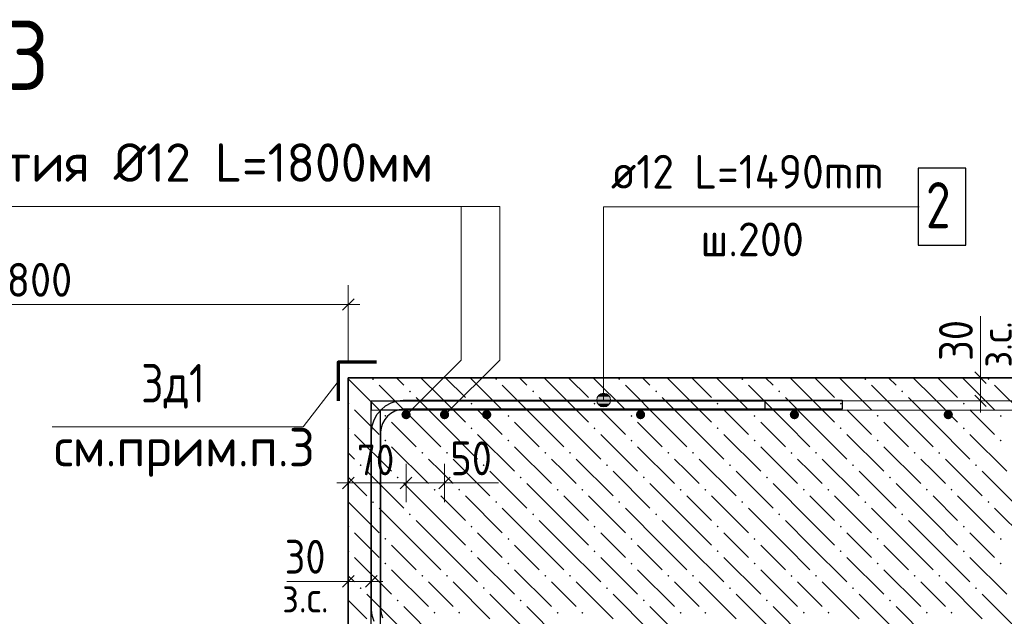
# Model space of a CAD drawing. Header units: millimetres. Extents: x 0 to 59052, y 0 to 35640.
# Tile 19 of 25: x 17329 to 25010, y 18944 to 23601. Entities that reach past the tile are written whole.
import ezdxf

# ---------------------------------------------------------------- set-up
doc = ezdxf.new("R2010")
doc.units = ezdxf.units.MM
for name, color, linetype, lineweight in [('Standard', 7, 'Continuous', 25), ('ЖБ Плита Фундамента верхний уровень', 7, 'Continuous', 35), ('Заголовок чертежа', 7, 'Continuous', 25), ('Общий01', 7, 'Continuous', 13), ('Позиционная метка номер позиции', 7, 'Continuous', 13), ('Размерная выноска', 7, 'Continuous', 13)]:
    doc.layers.add(name, color=color, linetype=linetype, lineweight=lineweight)
for name, color, linetype, lineweight, true_color in [('Обрамление Г-обр.', 7, 'Continuous', 25, 0x5f1e0f), ('Обрамление П-обр. равн.', 7, 'Continuous', 25, 0x5f1e0f), ('Фоновоя арматура Х1', 7, 'Continuous', 18, 0x656565)]:
    doc.layers.add(name, color=color, linetype=linetype, lineweight=lineweight, true_color=true_color)
doc.styles.add('ISOCPEUR', font='txt')

msp = doc.modelspace()

# ---------------------------------------------------------------- hatches: boundary and pattern name
at = {"layer": 'ЖБ Плита Фундамента верхний уровень', "linetype": 'Continuous', "lineweight": 18, "transparency": 33554687}
for points in [[(20077.8, 20795.8), (20085.6, 20803.6), (20093.4, 20795.8), (20085.6, 20788)], [(21037.8, 20795.8), (21045.6, 20803.6), (21053.4, 20795.8), (21045.6, 20788)], [(21997.8, 20795.8), (22005.6, 20803.6), (22013.4, 20795.8), (22005.6, 20788)], [(22957.8, 20795.8), (22965.6, 20803.6), (22973.4, 20795.8), (22965.6, 20788)], [(23917.8, 20795.8), (23925.6, 20803.6), (23933.4, 20795.8), (23925.6, 20788)], [(24877.8, 20795.8), (24885.6, 20803.6), (24893.4, 20795.8), (24885.6, 20788)], [(20365.8, 20699.8), (20373.6, 20707.6), (20381.4, 20699.8), (20373.6, 20692)], [(21325.8, 20699.8), (21333.6, 20707.6), (21341.4, 20699.8), (21333.6, 20692)], [(22285.8, 20699.8), (22293.6, 20707.6), (22301.4, 20699.8), (22293.6, 20692)], [(23245.8, 20699.8), (23253.6, 20707.6), (23261.4, 20699.8), (23253.6, 20692)], [(24205.8, 20699.8), (24213.6, 20707.6), (24221.4, 20699.8), (24213.6, 20692)], [(19892.3, 20610.2), (19893.6, 20611.6), (19901.4, 20603.8), (19893.6, 20596), (19892.3, 20597.3)], [(20845.8, 20603.8), (20853.6, 20611.6), (20861.4, 20603.8), (20853.6, 20596)], [(21805.8, 20603.8), (21813.6, 20611.6), (21821.4, 20603.8), (21813.6, 20596)], [(22765.8, 20603.8), (22773.6, 20611.6), (22781.4, 20603.8), (22773.6, 20596)], [(23725.8, 20603.8), (23733.6, 20611.6), (23741.4, 20603.8), (23733.6, 20596)], [(24685.8, 20603.8), (24693.6, 20611.6), (24701.4, 20603.8), (24693.6, 20596)], [(20173.8, 20507.8), (20181.6, 20515.6), (20189.4, 20507.8), (20181.6, 20500)], [(21133.8, 20507.8), (21141.6, 20515.6), (21149.4, 20507.8), (21141.6, 20500)], [(22093.8, 20507.8), (22101.6, 20515.6), (22109.4, 20507.8), (22101.6, 20500)], [(23053.8, 20507.8), (23061.6, 20515.6), (23069.4, 20507.8), (23061.6, 20500)], [(24013.8, 20507.8), (24021.6, 20515.6), (24029.4, 20507.8), (24021.6, 20500)], [(24973.8, 20507.8), (24981.6, 20515.6), (24989.4, 20507.8), (24981.6, 20500)], [(19892.3, 20418.2), (19893.6, 20419.6), (19901.4, 20411.8), (19893.6, 20404), (19892.3, 20405.3)], [(20845.8, 20411.8), (20853.6, 20419.6), (20861.4, 20411.8), (20853.6, 20404)], [(21805.8, 20411.8), (21813.6, 20419.6), (21821.4, 20411.8), (21813.6, 20404)], [(22765.8, 20411.8), (22773.6, 20419.6), (22781.4, 20411.8), (22773.6, 20404)], [(23725.8, 20411.8), (23733.6, 20419.6), (23741.4, 20411.8), (23733.6, 20404)], [(24685.8, 20411.8), (24693.6, 20419.6), (24701.4, 20411.8), (24693.6, 20404)], [(20173.8, 20315.8), (20181.6, 20323.6), (20189.4, 20315.8), (20181.6, 20308)], [(21133.8, 20315.8), (21141.6, 20323.6), (21149.4, 20315.8), (21141.6, 20308)], [(22093.8, 20315.8), (22101.6, 20323.6), (22109.4, 20315.8), (22101.6, 20308)], [(23053.8, 20315.8), (23061.6, 20323.6), (23069.4, 20315.8), (23061.6, 20308)], [(24013.8, 20315.8), (24021.6, 20323.6), (24029.4, 20315.8), (24021.6, 20308)], [(24973.8, 20315.8), (24981.6, 20323.6), (24989.4, 20315.8), (24981.6, 20308)], [(20461.8, 20219.8), (20469.6, 20227.6), (20477.4, 20219.8), (20469.6, 20212)], [(20653.8, 20219.8), (20661.6, 20227.6), (20669.4, 20219.8), (20661.6, 20212)], [(21421.8, 20219.8), (21429.6, 20227.6), (21437.4, 20219.8), (21429.6, 20212)], [(21613.8, 20219.8), (21621.6, 20227.6), (21629.4, 20219.8), (21621.6, 20212)], [(22381.8, 20219.8), (22389.6, 20227.6), (22397.4, 20219.8), (22389.6, 20212)], [(22573.8, 20219.8), (22581.6, 20227.6), (22589.4, 20219.8), (22581.6, 20212)], [(23341.8, 20219.8), (23349.6, 20227.6), (23357.4, 20219.8), (23349.6, 20212)], [(23533.8, 20219.8), (23541.6, 20227.6), (23549.4, 20219.8), (23541.6, 20212)], [(24301.8, 20219.8), (24309.6, 20227.6), (24317.4, 20219.8), (24309.6, 20212)], [(24493.8, 20219.8), (24501.6, 20227.6), (24509.4, 20219.8), (24501.6, 20212)], [(19981.8, 20123.8), (19989.6, 20131.6), (19997.4, 20123.8), (19989.6, 20116)], [(20941.8, 20123.8), (20949.6, 20131.6), (20957.4, 20123.8), (20949.6, 20116)], [(21901.8, 20123.8), (21909.6, 20131.6), (21917.4, 20123.8), (21909.6, 20116)], [(22861.8, 20123.8), (22869.6, 20131.6), (22877.4, 20123.8), (22869.6, 20116)], [(23821.8, 20123.8), (23829.6, 20131.6), (23837.4, 20123.8), (23829.6, 20116)], [(24781.8, 20123.8), (24789.6, 20131.6), (24797.4, 20123.8), (24789.6, 20116)], [(20269.8, 20027.8), (20277.6, 20035.6), (20285.4, 20027.8), (20277.6, 20020)], [(21229.8, 20027.8), (21237.6, 20035.6), (21245.4, 20027.8), (21237.6, 20020)], [(22189.8, 20027.8), (22197.6, 20035.6), (22205.4, 20027.8), (22197.6, 20020)], [(23149.8, 20027.8), (23157.6, 20035.6), (23165.4, 20027.8), (23157.6, 20020)], [(24109.8, 20027.8), (24117.6, 20035.6), (24125.4, 20027.8), (24117.6, 20020)], [(20557.8, 19931.8), (20565.6, 19939.6), (20573.4, 19931.8), (20565.6, 19924)], [(20749.8, 19931.8), (20757.6, 19939.6), (20765.4, 19931.8), (20757.6, 19924)], [(21517.8, 19931.8), (21525.6, 19939.6), (21533.4, 19931.8), (21525.6, 19924)], [(21709.8, 19931.8), (21717.6, 19939.6), (21725.4, 19931.8), (21717.6, 19924)], [(22477.8, 19931.8), (22485.6, 19939.6), (22493.4, 19931.8), (22485.6, 19924)], [(22669.8, 19931.8), (22677.6, 19939.6), (22685.4, 19931.8), (22677.6, 19924)], [(23437.8, 19931.8), (23445.6, 19939.6), (23453.4, 19931.8), (23445.6, 19924)], [(23629.8, 19931.8), (23637.6, 19939.6), (23645.4, 19931.8), (23637.6, 19924)], [(24397.8, 19931.8), (24405.6, 19939.6), (24413.4, 19931.8), (24405.6, 19924)], [(24589.8, 19931.8), (24597.6, 19939.6), (24605.4, 19931.8), (24597.6, 19924)], [(20077.8, 19835.8), (20085.6, 19843.6), (20093.4, 19835.8), (20085.6, 19828)], [(21037.8, 19835.8), (21045.6, 19843.6), (21053.4, 19835.8), (21045.6, 19828)], [(21997.8, 19835.8), (22005.6, 19843.6), (22013.4, 19835.8), (22005.6, 19828)], [(22957.8, 19835.8), (22965.6, 19843.6), (22973.4, 19835.8), (22965.6, 19828)], [(23917.8, 19835.8), (23925.6, 19843.6), (23933.4, 19835.8), (23925.6, 19828)], [(24877.8, 19835.8), (24885.6, 19843.6), (24893.4, 19835.8), (24885.6, 19828)], [(20365.8, 19739.8), (20373.6, 19747.6), (20381.4, 19739.8), (20373.6, 19732)], [(21325.8, 19739.8), (21333.6, 19747.6), (21341.4, 19739.8), (21333.6, 19732)], [(22285.8, 19739.8), (22293.6, 19747.6), (22301.4, 19739.8), (22293.6, 19732)], [(23245.8, 19739.8), (23253.6, 19747.6), (23261.4, 19739.8), (23253.6, 19732)], [(24205.8, 19739.8), (24213.6, 19747.6), (24221.4, 19739.8), (24213.6, 19732)], [(19892.3, 19650.2), (19893.6, 19651.6), (19901.4, 19643.8), (19893.6, 19636), (19892.3, 19637.3)], [(20845.8, 19643.8), (20853.6, 19651.6), (20861.4, 19643.8), (20853.6, 19636)], [(21805.8, 19643.8), (21813.6, 19651.6), (21821.4, 19643.8), (21813.6, 19636)], [(22765.8, 19643.8), (22773.6, 19651.6), (22781.4, 19643.8), (22773.6, 19636)], [(23725.8, 19643.8), (23733.6, 19651.6), (23741.4, 19643.8), (23733.6, 19636)], [(24685.8, 19643.8), (24693.6, 19651.6), (24701.4, 19643.8), (24693.6, 19636)], [(20173.8, 19547.8), (20181.6, 19555.6), (20189.4, 19547.8), (20181.6, 19540)], [(21133.8, 19547.8), (21141.6, 19555.6), (21149.4, 19547.8), (21141.6, 19540)], [(22093.8, 19547.8), (22101.6, 19555.6), (22109.4, 19547.8), (22101.6, 19540)], [(23053.8, 19547.8), (23061.6, 19555.6), (23069.4, 19547.8), (23061.6, 19540)], [(24013.8, 19547.8), (24021.6, 19555.6), (24029.4, 19547.8), (24021.6, 19540)], [(24973.8, 19547.8), (24981.6, 19555.6), (24989.4, 19547.8), (24981.6, 19540)], [(19892.3, 19458.2), (19893.6, 19459.6), (19901.4, 19451.8), (19893.6, 19444), (19892.3, 19445.3)], [(20845.8, 19451.8), (20853.6, 19459.6), (20861.4, 19451.8), (20853.6, 19444)], [(21805.8, 19451.8), (21813.6, 19459.6), (21821.4, 19451.8), (21813.6, 19444)], [(22765.8, 19451.8), (22773.6, 19459.6), (22781.4, 19451.8), (22773.6, 19444)], [(23725.8, 19451.8), (23733.6, 19459.6), (23741.4, 19451.8), (23733.6, 19444)], [(24685.8, 19451.8), (24693.6, 19459.6), (24701.4, 19451.8), (24693.6, 19444)], [(20173.8, 19355.8), (20181.6, 19363.6), (20189.4, 19355.8), (20181.6, 19348)], [(21133.8, 19355.8), (21141.6, 19363.6), (21149.4, 19355.8), (21141.6, 19348)], [(22093.8, 19355.8), (22101.6, 19363.6), (22109.4, 19355.8), (22101.6, 19348)], [(23053.8, 19355.8), (23061.6, 19363.6), (23069.4, 19355.8), (23061.6, 19348)], [(24013.8, 19355.8), (24021.6, 19363.6), (24029.4, 19355.8), (24021.6, 19348)], [(24973.8, 19355.8), (24981.6, 19363.6), (24989.4, 19355.8), (24981.6, 19348)], [(20461.8, 19259.8), (20469.6, 19267.6), (20477.4, 19259.8), (20469.6, 19252)], [(20653.8, 19259.8), (20661.6, 19267.6), (20669.4, 19259.8), (20661.6, 19252)], [(21421.8, 19259.8), (21429.6, 19267.6), (21437.4, 19259.8), (21429.6, 19252)], [(21613.8, 19259.8), (21621.6, 19267.6), (21629.4, 19259.8), (21621.6, 19252)], [(22381.8, 19259.8), (22389.6, 19267.6), (22397.4, 19259.8), (22389.6, 19252)], [(22573.8, 19259.8), (22581.6, 19267.6), (22589.4, 19259.8), (22581.6, 19252)], [(23341.8, 19259.8), (23349.6, 19267.6), (23357.4, 19259.8), (23349.6, 19252)], [(23533.8, 19259.8), (23541.6, 19267.6), (23549.4, 19259.8), (23541.6, 19252)], [(24301.8, 19259.8), (24309.6, 19267.6), (24317.4, 19259.8), (24309.6, 19252)], [(24493.8, 19259.8), (24501.6, 19267.6), (24509.4, 19259.8), (24501.6, 19252)], [(19981.8, 19163.8), (19989.6, 19171.6), (19997.4, 19163.8), (19989.6, 19156)], [(20941.8, 19163.8), (20949.6, 19171.6), (20957.4, 19163.8), (20949.6, 19156)], [(21901.8, 19163.8), (21909.6, 19171.6), (21917.4, 19163.8), (21909.6, 19156)], [(22861.8, 19163.8), (22869.6, 19171.6), (22877.4, 19163.8), (22869.6, 19156)], [(23821.8, 19163.8), (23829.6, 19171.6), (23837.4, 19163.8), (23829.6, 19156)], [(24781.8, 19163.8), (24789.6, 19171.6), (24797.4, 19163.8), (24789.6, 19156)], [(20269.8, 19067.8), (20277.6, 19075.6), (20285.4, 19067.8), (20277.6, 19060)], [(21229.8, 19067.8), (21237.6, 19075.6), (21245.4, 19067.8), (21237.6, 19060)], [(22189.8, 19067.8), (22197.6, 19075.6), (22205.4, 19067.8), (22197.6, 19060)], [(23149.8, 19067.8), (23157.6, 19075.6), (23165.4, 19067.8), (23157.6, 19060)], [(24109.8, 19067.8), (24117.6, 19075.6), (24125.4, 19067.8), (24117.6, 19060)], [(20557.8, 18971.8), (20565.6, 18979.6), (20573.4, 18971.8), (20565.6, 18964)], [(20749.8, 18971.8), (20757.6, 18979.6), (20765.4, 18971.8), (20757.6, 18964)], [(21517.8, 18971.8), (21525.6, 18979.6), (21533.4, 18971.8), (21525.6, 18964)], [(21709.8, 18971.8), (21717.6, 18979.6), (21725.4, 18971.8), (21717.6, 18964)], [(22477.8, 18971.8), (22485.6, 18979.6), (22493.4, 18971.8), (22485.6, 18964)], [(22669.8, 18971.8), (22677.6, 18979.6), (22685.4, 18971.8), (22677.6, 18964)], [(23437.8, 18971.8), (23445.6, 18979.6), (23453.4, 18971.8), (23445.6, 18964)], [(23629.8, 18971.8), (23637.6, 18979.6), (23645.4, 18971.8), (23637.6, 18964)], [(24397.8, 18971.8), (24405.6, 18979.6), (24413.4, 18971.8), (24405.6, 18964)], [(24589.8, 18971.8), (24597.6, 18979.6), (24605.4, 18971.8), (24597.6, 18964)]]:
    msp.add_hatch(color=7, dxfattribs=at).paths.add_polyline_path(points, flags=16)
at = {"layer": 'Позиционная метка номер позиции', "linetype": 'Continuous', "lineweight": 13, "transparency": 33554687}
for points in [[(21837.8, 20659), (21930.7, 20659), (21911.3, 20678.5)], [(21837.8, 20659), (21911.3, 20678.5), (21857.3, 20678.5)], [(21857.3, 20678.5), (21911.3, 20678.5), (21884.3, 20686)], [(21830.3, 20632), (21938.3, 20632), (21930.7, 20659)], [(21830.3, 20632), (21930.7, 20659), (21837.8, 20659)], [(21837.8, 20605), (21938.3, 20632), (21830.3, 20632)], [(21837.8, 20605), (21930.7, 20605), (21938.3, 20632)], [(21857.3, 20585.6), (21930.7, 20605), (21837.8, 20605)], [(21857.3, 20585.6), (21911.3, 20585.6), (21930.7, 20605)], [(21911.3, 20585.6), (21857.3, 20585.6), (21884.3, 20578)]]:
    msp.add_hatch(color=7, dxfattribs=at).paths.add_polyline_path(points)
at = {"layer": 'Фоновоя арматура Х1', "linetype": 'Continuous', "lineweight": 18, "transparency": 33554687}
for points in [[(20379.1, 20518), (20376.4, 20531.8), (20368.6, 20543.5), (20356.9, 20551.3), (20343.1, 20554), (20329.3, 20551.3), (20317.7, 20543.5), (20309.9, 20531.8), (20307.1, 20518), (20309.9, 20504.2), (20317.7, 20492.6), (20329.3, 20484.8), (20343.1, 20482), (20356.9, 20484.8), (20368.6, 20492.6), (20376.4, 20504.2)], [(20379.1, 20518), (20376.4, 20531.8), (20368.6, 20543.5), (20356.9, 20551.3), (20343.1, 20554), (20329.3, 20551.3), (20317.7, 20543.5), (20309.9, 20531.8), (20307.1, 20518), (20309.9, 20504.2), (20317.7, 20492.6), (20329.3, 20484.8), (20343.1, 20482), (20356.9, 20484.8), (20368.6, 20492.6), (20376.4, 20504.2)], [(20679.1, 20518), (20676.4, 20531.8), (20668.6, 20543.5), (20656.9, 20551.3), (20643.1, 20554), (20629.3, 20551.3), (20617.7, 20543.5), (20609.8, 20531.8), (20607.1, 20518), (20609.8, 20504.2), (20617.7, 20492.6), (20629.3, 20484.8), (20643.1, 20482), (20656.9, 20484.8), (20668.6, 20492.6), (20676.4, 20504.2)], [(20679.1, 20518), (20676.4, 20531.8), (20668.6, 20543.5), (20656.9, 20551.3), (20643.1, 20554), (20629.3, 20551.3), (20617.7, 20543.5), (20609.8, 20531.8), (20607.1, 20518), (20609.8, 20504.2), (20617.7, 20492.6), (20629.3, 20484.8), (20643.1, 20482), (20656.9, 20484.8), (20668.6, 20492.6), (20676.4, 20504.2)], [(21008.3, 20518), (21005.5, 20531.8), (20997.7, 20543.5), (20986.1, 20551.3), (20972.3, 20554), (20958.5, 20551.3), (20946.8, 20543.5), (20939, 20531.8), (20936.3, 20518), (20939, 20504.2), (20946.8, 20492.6), (20958.5, 20484.8), (20972.3, 20482), (20986.1, 20484.8), (20997.7, 20492.6), (21005.5, 20504.2)], [(21008.3, 20518), (21005.5, 20531.8), (20997.7, 20543.5), (20986.1, 20551.3), (20972.3, 20554), (20958.5, 20551.3), (20946.8, 20543.5), (20939, 20531.8), (20936.3, 20518), (20939, 20504.2), (20946.8, 20492.6), (20958.5, 20484.8), (20972.3, 20482), (20986.1, 20484.8), (20997.7, 20492.6), (21005.5, 20504.2)], [(22208.3, 20518), (22205.5, 20531.8), (22197.7, 20543.5), (22186.1, 20551.3), (22172.3, 20554), (22158.5, 20551.3), (22146.8, 20543.5), (22139, 20531.8), (22136.3, 20518), (22139, 20504.2), (22146.8, 20492.6), (22158.5, 20484.8), (22172.3, 20482), (22186.1, 20484.8), (22197.7, 20492.6), (22205.5, 20504.2)], [(22208.3, 20518), (22205.5, 20531.8), (22197.7, 20543.5), (22186.1, 20551.3), (22172.3, 20554), (22158.5, 20551.3), (22146.8, 20543.5), (22139, 20531.8), (22136.3, 20518), (22139, 20504.2), (22146.8, 20492.6), (22158.5, 20484.8), (22172.3, 20482), (22186.1, 20484.8), (22197.7, 20492.6), (22205.5, 20504.2)], [(23408.3, 20518), (23405.5, 20531.8), (23397.7, 20543.5), (23386.1, 20551.3), (23372.3, 20554), (23358.5, 20551.3), (23346.8, 20543.5), (23339, 20531.8), (23336.3, 20518), (23339, 20504.2), (23346.8, 20492.6), (23358.5, 20484.8), (23372.3, 20482), (23386.1, 20484.8), (23397.7, 20492.6), (23405.5, 20504.2)], [(23408.3, 20518), (23405.5, 20531.8), (23397.7, 20543.5), (23386.1, 20551.3), (23372.3, 20554), (23358.5, 20551.3), (23346.8, 20543.5), (23339, 20531.8), (23336.3, 20518), (23339, 20504.2), (23346.8, 20492.6), (23358.5, 20484.8), (23372.3, 20482), (23386.1, 20484.8), (23397.7, 20492.6), (23405.5, 20504.2)], [(24608.3, 20518), (24605.5, 20531.8), (24597.7, 20543.5), (24586.1, 20551.3), (24572.3, 20554), (24558.5, 20551.3), (24546.8, 20543.5), (24539, 20531.8), (24536.3, 20518), (24539, 20504.2), (24546.8, 20492.6), (24558.5, 20484.8), (24572.3, 20482), (24586.1, 20484.8), (24597.7, 20492.6), (24605.5, 20504.2)], [(24608.3, 20518), (24605.5, 20531.8), (24597.7, 20543.5), (24586.1, 20551.3), (24572.3, 20554), (24558.5, 20551.3), (24546.8, 20543.5), (24539, 20531.8), (24536.3, 20518), (24539, 20504.2), (24546.8, 20492.6), (24558.5, 20484.8), (24572.3, 20482), (24586.1, 20484.8), (24597.7, 20492.6), (24605.5, 20504.2)]]:
    msp.add_hatch(color=7, dxfattribs=at).paths.add_polyline_path(points)

# ---------------------------------------------------------------- linework, layer by layer
at = {"layer": 'Standard', "color": 7, "linetype": 'Continuous', "lineweight": 13, "transparency": 33554687}
for p, q in [((19892.3, 21378.3), (19892.3, 21528.3)), ((15092.3, 21378.3), (19892.3, 21378.3)), ((19892.3, 21378.3), (19892.3, 21228.3)), ((19892.3, 21378.3), (19892.3, 20926)), ((19892.3, 21378.3), (19982.3, 21378.3)), ((24824.3, 20806), (24824.3, 20896)), ((24824.3, 20806), (24674.3, 20806)), ((24824.3, 20806), (24974.3, 20806)), ((24824.3, 20806), (24824.3, 20806)), ((24824.3, 20626), (24545.9, 20626)), ((24824.3, 20626), (24674.3, 20626)), ((24824.3, 20626), (24974.3, 20626)), ((24824.3, 20626), (24824.3, 20536)), ((19892.3, 19985), (19892.3, 20135)), ((20343.1, 19985), (20343.1, 20135)), ((20643.1, 19985), (20643.1, 20135)), ((19892.3, 19985), (19802.3, 19985)), ((19892.3, 19985), (19892.3, 19835)), ((19892.3, 19985), (20343.1, 19985)), ((20343.1, 19985), (20343.1, 19835)), ((20343.1, 19985), (20643.1, 19985)), ((20643.1, 19985), (20643.1, 19835)), ((20643.1, 19985), (20733.1, 19985)), ((19892.3, 19216.6), (19892.3, 19366.7)), ((20072.3, 19216.6), (20072.3, 19366.7)), ((19892.3, 19216.6), (19802.3, 19216.6)), ((19892.3, 19216.6), (19892.3, 19066.6)), ((20072.3, 19216.6), (19892.3, 19216.6)), ((20072.3, 19216.6), (20072.3, 19066.6)), ((20072.3, 19216.6), (20162.3, 19216.6))]:
    msp.add_line(p, q, dxfattribs=at)
at = {"layer": 'Standard', "color": 7, "linetype": 'Continuous', "lineweight": 25, "transparency": 33554687}
for p, q in [((19847.3, 21333.3), (19937.3, 21423.3)), ((24869.3, 20761), (24779.3, 20851)), ((24869.3, 20581), (24779.3, 20671)), ((19847.3, 19940), (19937.3, 20030)), ((20298.1, 19940), (20388.1, 20030)), ((20598.1, 19940), (20688.1, 20030)), ((19937.3, 19261.6), (19847.3, 19171.6)), ((20117.3, 19261.6), (20027.3, 19171.6))]:
    msp.add_line(p, q, dxfattribs=at)
at = {"layer": 'Standard', "color": 7, "linetype": 'Continuous', "lineweight": 13, "transparency": 33554687}
msp.add_lwpolyline([(24824.3, 20626), (24824.3, 20799.4), (24824.3, 20799.4), (24824.3, 20806)], dxfattribs=at)
at = {"layer": 'ЖБ Плита Фундамента верхний уровень', "color": 7, "linetype": 'Continuous', "lineweight": 35, "transparency": 33554687}
for p, q in [((19892.3, 20806), (19892.3, 18406)), ((28737.9, 20806), (19892.3, 20806))]:
    msp.add_line(p, q, dxfattribs=at)
at = {"layer": 'ЖБ Плита Фундамента верхний уровень', "color": 254, "linetype": 'Continuous', "lineweight": 18, "transparency": 33554687}
for p, q in [((19892.3, 20797.1), (20133.6, 20555.8)), ((20421.6, 20459.8), (20133.6, 20747.8)), ((20267.4, 20806), (20325.6, 20747.8)), ((20613.6, 20651.8), (20459.4, 20806)), ((20651.4, 20806), (20805.6, 20651.8)), ((20843.4, 20806), (21093.6, 20555.8)), ((21381.6, 20459.8), (21093.6, 20747.8)), ((21227.4, 20806), (21285.6, 20747.8)), ((21573.6, 20651.8), (21419.4, 20806)), ((21611.4, 20806), (21765.6, 20651.8)), ((21803.4, 20806), (22053.6, 20555.8)), ((22341.6, 20459.8), (22053.6, 20747.8)), ((22187.4, 20806), (22245.6, 20747.8)), ((22533.6, 20651.8), (22379.4, 20806)), ((22571.4, 20806), (22725.6, 20651.8)), ((22763.4, 20806), (23013.6, 20555.8)), ((23301.6, 20459.8), (23013.6, 20747.8)), ((23147.4, 20806), (23205.6, 20747.8)), ((23493.6, 20651.8), (23339.4, 20806)), ((23531.4, 20806), (23685.6, 20651.8)), ((23723.4, 20806), (23973.6, 20555.8)), ((24261.6, 20459.8), (23973.6, 20747.8)), ((24107.4, 20806), (24165.6, 20747.8)), ((24453.6, 20651.8), (24299.4, 20806)), ((24491.4, 20806), (24645.6, 20651.8)), ((24683.4, 20806), (24933.6, 20555.8)), ((25221.6, 20459.8), (24933.6, 20747.8)), ((20421.6, 20651.8), (20613.6, 20459.8)), ((20613.6, 20651.8), (20805.6, 20459.8)), ((21381.6, 20651.8), (21573.6, 20459.8)), ((21573.6, 20651.8), (21765.6, 20459.8)), ((22341.6, 20651.8), (22533.6, 20459.8)), ((22533.6, 20651.8), (22725.6, 20459.8)), ((23301.6, 20651.8), (23493.6, 20459.8)), ((23493.6, 20651.8), (23685.6, 20459.8)), ((24261.6, 20651.8), (24453.6, 20459.8)), ((24453.6, 20651.8), (24645.6, 20459.8)), ((20037.6, 20459.8), (19941.6, 20555.8)), ((20997.6, 20459.8), (20901.6, 20555.8)), ((21957.6, 20459.8), (21861.6, 20555.8)), ((22917.6, 20459.8), (22821.6, 20555.8)), ((23877.6, 20459.8), (23781.6, 20555.8)), ((24837.6, 20459.8), (24741.6, 20555.8)), ((20133.6, 20363.8), (20037.6, 20459.8)), ((20229.6, 20459.8), (20421.6, 20267.8)), ((20421.6, 20459.8), (20613.6, 20267.8)), ((20613.6, 20459.8), (20901.6, 20171.8)), ((21093.6, 20363.8), (20997.6, 20459.8)), ((21189.6, 20459.8), (21381.6, 20267.8)), ((21381.6, 20459.8), (21573.6, 20267.8)), ((21573.6, 20459.8), (21861.6, 20171.8)), ((22053.6, 20363.8), (21957.6, 20459.8)), ((22149.6, 20459.8), (22341.6, 20267.8)), ((22341.6, 20459.8), (22533.6, 20267.8)), ((22533.6, 20459.8), (22821.6, 20171.8)), ((23013.6, 20363.8), (22917.6, 20459.8)), ((23109.6, 20459.8), (23301.6, 20267.8)), ((23301.6, 20459.8), (23493.6, 20267.8)), ((23493.6, 20459.8), (23781.6, 20171.8)), ((23973.6, 20363.8), (23877.6, 20459.8)), ((24069.6, 20459.8), (24261.6, 20267.8)), ((24261.6, 20459.8), (24453.6, 20267.8)), ((24453.6, 20459.8), (24741.6, 20171.8)), ((24933.6, 20363.8), (24837.6, 20459.8)), ((19941.6, 20363.8), (20229.6, 20075.8)), ((20901.6, 20363.8), (21189.6, 20075.8)), ((21861.6, 20363.8), (22149.6, 20075.8)), ((22821.6, 20363.8), (23109.6, 20075.8)), ((23781.6, 20363.8), (24069.6, 20075.8)), ((24741.6, 20363.8), (25029.6, 20075.8)), ((19892.3, 20221.1), (19941.6, 20171.8)), ((20229.6, 20267.8), (20517.6, 19979.8)), ((21189.6, 20267.8), (21477.6, 19979.8)), ((22149.6, 20267.8), (22437.6, 19979.8)), ((23109.6, 20267.8), (23397.6, 19979.8)), ((24069.6, 20267.8), (24357.6, 19979.8)), ((20613.6, 20075.8), (20517.6, 20171.8)), ((20709.6, 20171.8), (20997.6, 19883.8)), ((21573.6, 20075.8), (21477.6, 20171.8)), ((21669.6, 20171.8), (21957.6, 19883.8)), ((22533.6, 20075.8), (22437.6, 20171.8)), ((22629.6, 20171.8), (22917.6, 19883.8)), ((23493.6, 20075.8), (23397.6, 20171.8)), ((23589.6, 20171.8), (23877.6, 19883.8)), ((24453.6, 20075.8), (24357.6, 20171.8)), ((24549.6, 20171.8), (24837.6, 19883.8)), ((20037.6, 20075.8), (20325.6, 19787.8)), ((20709.6, 19979.8), (20613.6, 20075.8)), ((20997.6, 20075.8), (21285.6, 19787.8)), ((21669.6, 19979.8), (21573.6, 20075.8)), ((21957.6, 20075.8), (22245.6, 19787.8)), ((22629.6, 19979.8), (22533.6, 20075.8)), ((22917.6, 20075.8), (23205.6, 19787.8)), ((23589.6, 19979.8), (23493.6, 20075.8)), ((23877.6, 20075.8), (24165.6, 19787.8)), ((24549.6, 19979.8), (24453.6, 20075.8)), ((24837.6, 20075.8), (25125.6, 19787.8)), ((19892.3, 20029.1), (20037.6, 19883.8)), ((20613.6, 19691.8), (20325.6, 19979.8)), ((21573.6, 19691.8), (21285.6, 19979.8)), ((22533.6, 19691.8), (22245.6, 19979.8)), ((23493.6, 19691.8), (23205.6, 19979.8)), ((24453.6, 19691.8), (24165.6, 19979.8)), ((19892.3, 19837.1), (20133.6, 19595.8)), ((20613.6, 19883.8), (20805.6, 19691.8)), ((20805.6, 19883.8), (21093.6, 19595.8)), ((21573.6, 19883.8), (21765.6, 19691.8)), ((21765.6, 19883.8), (22053.6, 19595.8)), ((22533.6, 19883.8), (22725.6, 19691.8)), ((22725.6, 19883.8), (23013.6, 19595.8)), ((23493.6, 19883.8), (23685.6, 19691.8)), ((23685.6, 19883.8), (23973.6, 19595.8)), ((24453.6, 19883.8), (24645.6, 19691.8)), ((24645.6, 19883.8), (24933.6, 19595.8)), ((20421.6, 19499.8), (20133.6, 19787.8)), ((21381.6, 19499.8), (21093.6, 19787.8)), ((22341.6, 19499.8), (22053.6, 19787.8)), ((23301.6, 19499.8), (23013.6, 19787.8)), ((24261.6, 19499.8), (23973.6, 19787.8)), ((25221.6, 19499.8), (24933.6, 19787.8)), ((20421.6, 19691.8), (20613.6, 19499.8)), ((20613.6, 19691.8), (20805.6, 19499.8)), ((21381.6, 19691.8), (21573.6, 19499.8)), ((21573.6, 19691.8), (21765.6, 19499.8)), ((22341.6, 19691.8), (22533.6, 19499.8)), ((22533.6, 19691.8), (22725.6, 19499.8)), ((23301.6, 19691.8), (23493.6, 19499.8)), ((23493.6, 19691.8), (23685.6, 19499.8)), ((24261.6, 19691.8), (24453.6, 19499.8)), ((24453.6, 19691.8), (24645.6, 19499.8)), ((20037.6, 19499.8), (19941.6, 19595.8)), ((20997.6, 19499.8), (20901.6, 19595.8)), ((21957.6, 19499.8), (21861.6, 19595.8)), ((22917.6, 19499.8), (22821.6, 19595.8)), ((23877.6, 19499.8), (23781.6, 19595.8)), ((24837.6, 19499.8), (24741.6, 19595.8)), ((20133.6, 19403.8), (20037.6, 19499.8)), ((20229.6, 19499.8), (20421.6, 19307.8)), ((20421.6, 19499.8), (20613.6, 19307.8)), ((20613.6, 19499.8), (20901.6, 19211.8)), ((21093.6, 19403.8), (20997.6, 19499.8)), ((21189.6, 19499.8), (21381.6, 19307.8)), ((21381.6, 19499.8), (21573.6, 19307.8)), ((21573.6, 19499.8), (21861.6, 19211.8)), ((22053.6, 19403.8), (21957.6, 19499.8)), ((22149.6, 19499.8), (22341.6, 19307.8)), ((22341.6, 19499.8), (22533.6, 19307.8)), ((22533.6, 19499.8), (22821.6, 19211.8)), ((23013.6, 19403.8), (22917.6, 19499.8)), ((23109.6, 19499.8), (23301.6, 19307.8)), ((23301.6, 19499.8), (23493.6, 19307.8)), ((23493.6, 19499.8), (23781.6, 19211.8)), ((23973.6, 19403.8), (23877.6, 19499.8)), ((24069.6, 19499.8), (24261.6, 19307.8)), ((24261.6, 19499.8), (24453.6, 19307.8)), ((24453.6, 19499.8), (24741.6, 19211.8)), ((24933.6, 19403.8), (24837.6, 19499.8)), ((19941.6, 19403.8), (20229.6, 19115.8)), ((20901.6, 19403.8), (21189.6, 19115.8)), ((21861.6, 19403.8), (22149.6, 19115.8)), ((22821.6, 19403.8), (23109.6, 19115.8)), ((23781.6, 19403.8), (24069.6, 19115.8)), ((24741.6, 19403.8), (25029.6, 19115.8)), ((20229.6, 19307.8), (20517.6, 19019.8)), ((21189.6, 19307.8), (21477.6, 19019.8)), ((22149.6, 19307.8), (22437.6, 19019.8)), ((23109.6, 19307.8), (23397.6, 19019.8)), ((24069.6, 19307.8), (24357.6, 19019.8)), ((19892.3, 19261.1), (19941.6, 19211.8)), ((20613.6, 19115.8), (20517.6, 19211.8)), ((20709.6, 19211.8), (20997.6, 18923.8)), ((21573.6, 19115.8), (21477.6, 19211.8)), ((21669.6, 19211.8), (21957.6, 18923.8)), ((22533.6, 19115.8), (22437.6, 19211.8)), ((22629.6, 19211.8), (22917.6, 18923.8)), ((23493.6, 19115.8), (23397.6, 19211.8)), ((23589.6, 19211.8), (23877.6, 18923.8)), ((24453.6, 19115.8), (24357.6, 19211.8)), ((24549.6, 19211.8), (24837.6, 18923.8)), ((19892.3, 19069.1), (20037.6, 18923.8)), ((20037.6, 19115.8), (20325.6, 18827.8)), ((20709.6, 19019.8), (20613.6, 19115.8)), ((20997.6, 19115.8), (21285.6, 18827.8)), ((21669.6, 19019.8), (21573.6, 19115.8)), ((21957.6, 19115.8), (22245.6, 18827.8)), ((22629.6, 19019.8), (22533.6, 19115.8)), ((22917.6, 19115.8), (23205.6, 18827.8)), ((23589.6, 19019.8), (23493.6, 19115.8)), ((23877.6, 19115.8), (24165.6, 18827.8)), ((24549.6, 19019.8), (24453.6, 19115.8)), ((24837.6, 19115.8), (25125.6, 18827.8)), ((20613.6, 18731.8), (20325.6, 19019.8)), ((21573.6, 18731.8), (21285.6, 19019.8)), ((22533.6, 18731.8), (22245.6, 19019.8)), ((23493.6, 18731.8), (23205.6, 19019.8)), ((24453.6, 18731.8), (24165.6, 19019.8))]:
    msp.add_line(p, q, dxfattribs=at)
at = {"layer": 'Обрамление Г-обр.', "color": 38, "linetype": 'Continuous', "lineweight": 25, "true_color": 0x5f1e0f, "transparency": 33554687}
msp.add_lwpolyline([(23141.7, 20554), (20141.7, 20554), (20141.7, 16882), (14837.7, 16882), (14837.7, 20542), (11837.7, 20542), (11837.7, 20614), (14909.7, 20614), (14909.7, 16954), (20069.7, 16954), (20069.7, 20626), (23141.7, 20626), (23141.7, 20554)], dxfattribs=at)
msp.add_lwpolyline([(23141.7, 20554), (20141.7, 20554), (20141.7, 16882), (14837.7, 16882), (14837.7, 20542), (11837.7, 20542), (11837.7, 20614), (14909.7, 20614), (14909.7, 16954), (20069.7, 16954), (20069.7, 20626), (23141.7, 20626), (23141.7, 20554)], dxfattribs=at)
at = {"layer": 'Обрамление П-обр. равн.', "color": 7, "linetype": 'Continuous', "lineweight": 25, "transparency": 33554687}
msp.add_lwpolyline([(24338.3, 21841.4), (24710.3, 21841.4), (24710.3, 22441.4), (24338.3, 22441.4), (24338.3, 21841.4)], dxfattribs=at)
at = {"layer": 'Обрамление П-обр. равн.', "color": 38, "linetype": 'Continuous', "lineweight": 25, "true_color": 0x5f1e0f, "transparency": 33554687}
for points in [[(20094.1, 18902.8), (20078.6, 18949.8), (20072.3, 18995), (20072.3, 20385.1), (20078.6, 20430.2), (20094.1, 20477.3), (20118.3, 20520.6), (20148.1, 20556.2), (20183.7, 20586), (20227, 20610.2), (20274.1, 20625.7), (20319.3, 20632), (23744.3, 20632), (23744.3, 20560)], [(20094.1, 18902.8), (20078.6, 18949.8), (20072.3, 18995), (20072.3, 20385.1), (20078.6, 20430.2), (20094.1, 20477.3), (20118.3, 20520.6), (20148.1, 20556.2), (20183.7, 20586), (20227, 20610.2), (20274.1, 20625.7), (20319.3, 20632), (23744.3, 20632), (23744.3, 20560)], [(23744.3, 20560), (20324.3, 20560), (20290.4, 20555.3), (20256.2, 20544), (20224.8, 20526.4), (20199.2, 20505.1), (20177.9, 20479.5), (20160.3, 20448.1), (20149, 20413.9), (20144.3, 20380.1), (20144.3, 19000), (20149, 18966.2), (20160.3, 18931.9)], [(23744.3, 20560), (20324.3, 20560), (20290.4, 20555.3), (20256.2, 20544), (20224.8, 20526.4), (20199.2, 20505.1), (20177.9, 20479.5), (20160.3, 20448.1), (20149, 20413.9), (20144.3, 20380.1), (20144.3, 19000), (20149, 18966.2), (20160.3, 18931.9)]]:
    msp.add_lwpolyline(points, dxfattribs=at)
at = {"layer": 'Общий01', "color": 7, "linetype": 'Continuous', "lineweight": 70, "transparency": 33554687}
msp.add_lwpolyline([(20112.5, 20927.2), (19812.5, 20927.2), (19812.5, 20627.2)], dxfattribs=at)
at = {"layer": 'Позиционная метка номер позиции', "color": 7, "linetype": 'Continuous', "lineweight": 13, "transparency": 33554687}
for p, q in [((21884.3, 20686), (21884.3, 20686)), ((21830.3, 20632), (21830.3, 20632)), ((21938.3, 20632), (21938.3, 20632)), ((21884.3, 20578), (21884.3, 20578))]:
    msp.add_line(p, q, dxfattribs=at)
msp.add_lwpolyline([(21884.3, 20632), (21884.3, 22141.4), (24344.3, 22141.4)], dxfattribs=at)
msp.add_circle((21884.3, 20632), 54, dxfattribs=at)
at = {"layer": 'Размерная выноска', "color": 7, "linetype": 'Continuous', "lineweight": 13, "transparency": 33554687}
for p, q in [((24824.3, 20806), (24824.3, 21286)), ((19892.3, 19216.6), (19412.3, 19216.6))]:
    msp.add_line(p, q, dxfattribs=at)
at = {"layer": 'Размерная выноска', "color": 253, "linetype": 'Continuous', "lineweight": 13, "true_color": 0xa0a0a0, "transparency": 33554687}
msp.add_line((20643.1, 19985), (21063.1, 19985), dxfattribs=at)
at = {"layer": 'Размерная выноска', "color": 7, "linetype": 'Continuous', "lineweight": 13, "transparency": 33554687}
for points in [[(20349.1, 20518), (20773.4, 20942.3), (20773.4, 22142.3), (12054.6, 22142.3)], [(20649.1, 20518), (21073.4, 20942.3), (21073.4, 22142.3), (20773.4, 22142.3)], [(17581.8, 20423.1), (19540.3, 20423.1), (19812.5, 20777.2)]]:
    msp.add_lwpolyline(points, dxfattribs=at)
at = {"layer": 'Фоновоя арматура Х1', "color": 251, "linetype": 'Continuous', "lineweight": 18, "true_color": 0x656565, "transparency": 33554687}
msp.add_lwpolyline([(20072.3, 20626), (28774, 20626), (28774, 20554), (20072.3, 20554), (20072.3, 20626)], dxfattribs=at)
msp.add_lwpolyline([(20072.3, 20626), (28774, 20626), (28774, 20554), (20072.3, 20554), (20072.3, 20626)], dxfattribs=at)

# ---------------------------------------------------------------- texts
at = {"layer": 'Standard', "color": 7, "linetype": 'Continuous', "lineweight": 25, "transparency": 33554687, "attachment_point": 7, "style": 'ISOCPEUR'}
for s, insert, char_height, width in [('\\W0.98;стержни обрамления отверстия Ø12 L=1800мм', (12054.6, 22254.3), 300, 8902.571), ('\\W0.91;800', (17228.3, 21438.3), 264, 674.377), ('\\W0.83;Зд1', (18276.6, 20565.6), 300, 709.086), ('\\W0.97;см.прим.п.3', (17596.8, 20033.1), 300, 2124.157), ('\\W0.87;50', (20688.1, 20045), 264, 484.709), ('\\W0.87;30', (19396.1, 19276.7), 264, 484.709)]:
    msp.add_mtext(s, dxfattribs=dict(at, insert=insert, char_height=char_height, width=width))
at = {"layer": 'Standard', "color": 7, "linetype": 'Continuous', "lineweight": 18, "transparency": 33554687, "insert": (25067.6, 20885.7), "char_height": 240, "width": 551.93, "attachment_point": 7, "rotation": 90, "style": 'ISOCPEUR'}
msp.add_mtext('\\W0.90;з.с.', dxfattribs=at)
at = {"layer": 'Standard', "color": 7, "linetype": 'Continuous', "lineweight": 25, "transparency": 33554687, "insert": (24764.3, 20937.6), "char_height": 264, "width": 484.709, "attachment_point": 7, "rotation": 90, "style": 'ISOCPEUR'}
msp.add_mtext('\\W0.87;30', dxfattribs=at)
at = {"layer": 'Standard', "color": 7, "linetype": 'Continuous', "lineweight": 18, "transparency": 33554687, "char_height": 240, "attachment_point": 7, "style": 'ISOCPEUR'}
for s, insert, width in [('\\W0.87;70', (19961.7, 20045), 440.642), ('\\W0.90;з.с.', (19376.8, 18973.4), 551.93)]:
    msp.add_mtext(s, dxfattribs=dict(at, insert=insert, width=width))
at = {"layer": 'Заголовок чертежа', "color": 7, "linetype": 'Continuous', "lineweight": 50, "transparency": 33554687, "insert": (16533.9, 23051.6), "char_height": 540, "width": 1379.427, "attachment_point": 7, "style": 'ISOCPEUR'}
msp.add_mtext('\\W0.91;3-3', dxfattribs=at)
at = {"layer": 'Обрамление П-обр. равн.', "color": 7, "linetype": 'Continuous', "lineweight": 13, "transparency": 33554687, "attachment_point": 7, "style": 'ISOCPEUR'}
for s, insert, char_height, width in [('\\W0.94;ø12 L=1490mm ', (21940.8, 22282.2), 264, 2551.786), ('\\W0.78;2', (24398.3, 21973.4), 360, 391.688), ('\\W0.95;ш.200 ', (22640.4, 21754.2), 264, 1154.547)]:
    msp.add_mtext(s, dxfattribs=dict(at, insert=insert, char_height=char_height, width=width))

doc.saveas('drawing.dxf')
